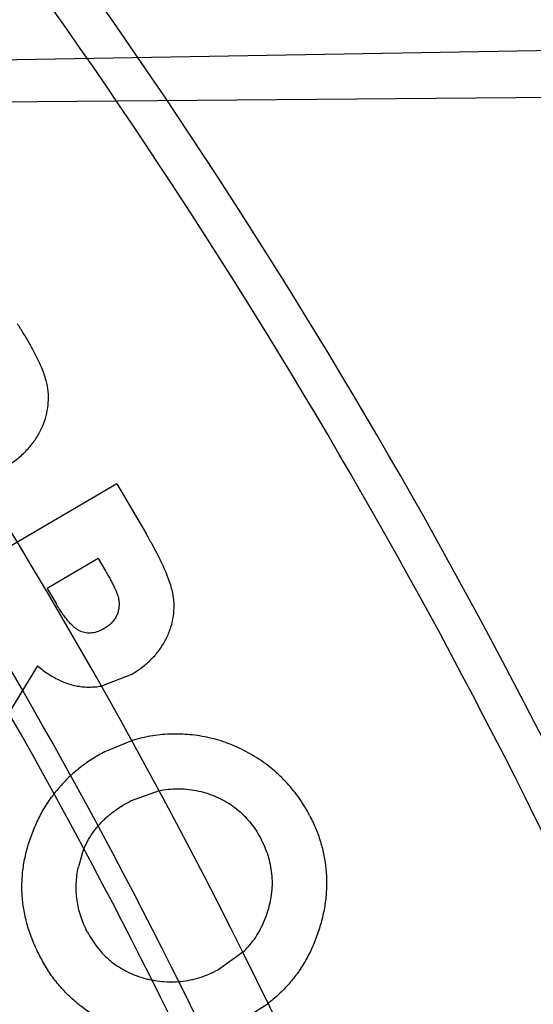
# Model space of a CAD drawing. Header units: millimetres. Extents: x 0 to 297, y 0 to 210.
# Tile 103 of 256: x 147.8208 to 147.8535, y 93.0378 to 93.1004. Entities that reach past the tile are written whole.
import ezdxf

# ---------------------------------------------------------------- set-up
doc = ezdxf.new("R2010")
doc.units = ezdxf.units.MM
doc.header["$LTSCALE"] = 16.335
doc.layers.get('0').update_dxf_attribs({"linetype": 'CONTINUOUS'})
doc.layers.add('01_GLOBAL', color=7, linetype='CONTINUOUS')
doc.layers.add('INTFCLR_144815', color=7, linetype='CONTINUOUS')

msp = doc.modelspace()

# ---------------------------------------------------------------- linework, layer by layer
at = {"color": 7, "linetype": 'Continuous'}
msp.add_circle((148.2308034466, 92.1164639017), 1.9, dxfattribs=at)
at = {"color": 9, "linetype": 'Continuous'}
msp.add_arc((148.2308034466, 92.1164639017), 1.8756493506, 92.9674534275, 177.0325465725, dxfattribs=at)
at = {"layer": '01_GLOBAL', "color": 7, "linetype": 'Continuous'}
msp.add_circle((148.2308034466, 92.1164639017), 1.925, dxfattribs=at)
at = {"layer": 'INTFCLR_144815', "color": 9, "linetype": 'Continuous'}
msp.add_line((147.7541871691, 93.0966868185), (147.8949290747, 93.09914405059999), dxfattribs=at)
at = {"layer": 'INTFCLR_144815', "color": 6, "linetype": 'Continuous'}
for p, q in [((147.8633196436, 93.0954978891), (147.7904664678, 93.0949025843)), ((147.8269596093, 93.0708604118), (147.8110989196, 93.0615517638)), ((147.8269596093, 93.0708604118), (147.8288406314, 93.06765488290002)), ((147.8257760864, 93.06610777), (147.8225297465, 93.0642007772)), ((147.8257760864, 93.06610777), (147.82626582, 93.06527670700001)), ((147.8225297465, 93.0642007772), (147.823089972, 93.0632509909)), ((147.8219175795, 93.0592737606), (147.817064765, 93.0513823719)), ((147.827887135, 93.0587320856), (147.8259792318, 93.0579969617)), ((147.8262272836, 93.05382873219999), (147.8279200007, 93.0545262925)), ((147.8296590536, 93.05133955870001), (147.8278003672, 93.0506640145)), ((147.8247533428, 93.0473437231), (147.8245132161, 93.04648643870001)), ((147.8349956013, 93.041060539), (147.8333952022, 93.0399232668)), ((147.8349868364, 93.0367956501), (147.836596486, 93.037814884))]:
    msp.add_line(p, q, dxfattribs=at)
msp.add_circle((147.5056636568, 92.8766036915), 0.3190566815, dxfattribs=at)
for radius, start, end in [(0.4398395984, 313.9937911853, 154.5150993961), (0.391278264, 24.36608327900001, 38.4121773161), (0.3391361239, 316.9838592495, 43.0161407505)]:
    msp.add_arc((147.5056636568, 92.8766036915), radius, start, end, dxfattribs=at)
at = {"layer": 'INTFCLR_144815', "color": 9, "linetype": 'Continuous'}
for centre, radius, start, end in [((147.5056654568, 92.8766045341), 0.3681088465, 16.8926739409, 54.09645665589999), ((147.5056636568, 92.8766036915), 0.4212676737, 323.9261481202, 36.0738518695), ((147.5056636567, 92.87660369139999), 0.3885893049, 24.5006713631, 38.2755229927), ((147.5056636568, 92.87660369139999), 0.3298406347, 314.0862202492, 45.9137797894), ((147.5056636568, 92.8766036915), 0.3198467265, 314.0319604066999, 45.9680396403), ((147.5056636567, 92.87660369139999), 0.3636235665, 24.6002115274, 38.16750630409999), ((147.5056636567, 92.87660369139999), 0.3621400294, 24.6026704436, 38.1640956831)]:
    msp.add_arc(centre, radius, start, end, dxfattribs=at)
at = {"layer": 'INTFCLR_144815', "color": 6, "linetype": 'Continuous'}
msp.add_ellipse((147.5056636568, 92.9023492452), major_axis=(0, 0.407109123), ratio=0.9979983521, start_param=-1.0764691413, end_param=-0.9955506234, dxfattribs=at)
at = {"layer": 'INTFCLR_144815', "color": 9, "linetype": 'Continuous'}
for points, knots in [([(147.7503967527, 93.0983297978), (147.7502699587, 93.0982222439), (147.7503543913, 93.0975835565), (147.7507976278, 93.0966849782), (147.7516355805, 93.0951843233), (147.7535026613, 93.09230168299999), (147.7555302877, 93.0893705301), (147.7575204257, 93.0865137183), (147.7591591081, 93.0841641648), (147.762407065, 93.0794932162), (147.7674934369, 93.0720246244), (147.7721738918, 93.0647896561), (147.775472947, 93.05947430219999), (147.7778293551, 93.05560654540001), (147.7820856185, 93.0484104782), (147.78816525, 93.03742805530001), (147.7939951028, 93.02576471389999), (147.7979689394, 93.0170858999), (147.800242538, 93.01187456), (147.8036751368, 93.00373557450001), (147.8085611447, 92.9910420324), (147.8143285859, 92.97333743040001), (147.818442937, 92.9578552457), (147.8209195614, 92.94660942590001), (147.8222257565, 92.9399834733), (147.8240667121, 92.92984796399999), (147.8262781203, 92.91436760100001), (147.8273991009, 92.9004819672), (147.8277474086, 92.8934645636)], [0, 0, 0, 0, 0.0022439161, 0.0070120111, 0.0145616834, 0.0248857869, 0.0536624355, 0.0624935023, 0.07189207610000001, 0.0923184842, 0.1392770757, 0.19383471, 0.2085944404, 0.2237059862, 0.2549574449, 0.3214227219, 0.3930725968, 0.4308712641, 0.4502345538, 0.469804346, 0.5500822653, 0.6337070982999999, 0.7209882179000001, 0.7661541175, 0.7890968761, 0.8121288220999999, 0.9051772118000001, 1, 1, 1, 1]), ([(147.8328247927, 92.8933478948), (147.8324699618, 92.90031727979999), (147.8313310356, 92.9141090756), (147.8290847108, 92.92948083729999), (147.8272117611, 92.9395435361), (147.825886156, 92.94612390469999), (147.8233668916, 92.9572926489), (147.8191859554, 92.97266851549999), (147.8133201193, 92.99024548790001), (147.8083590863, 93.0028452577), (147.8048702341, 93.01092203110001), (147.8025599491, 93.01609584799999), (147.7985202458, 93.0247130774), (147.7925940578, 93.0362910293), (147.7864157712, 93.0471872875), (147.7820916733, 93.05432647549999), (147.7796958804, 93.05816319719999), (147.7763427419, 93.06343873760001), (147.7715825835, 93.07061546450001), (147.7664150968, 93.07802316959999), (147.7631130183, 93.0826539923), (147.7614464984, 93.08498341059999), (147.7594224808, 93.0878151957), (147.7573605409, 93.0907202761), (147.7554587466, 93.0935748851), (147.754605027, 93.0950620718), (147.7541506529, 93.095945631), (147.7540612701, 93.0965819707), (147.7541871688, 93.0966868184)], [0, 0, 0, 0, 0.0945441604, 0.1873460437, 0.2103231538, 0.2332131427, 0.2782846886, 0.3654193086, 0.4489587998, 0.529211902, 0.5487834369, 0.5681546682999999, 0.6059759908, 0.6777110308, 0.7443035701, 0.7756315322, 0.7907861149, 0.80558492, 0.8603198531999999, 0.9074428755, 0.9279435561, 0.9373780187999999, 0.9462430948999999, 0.9751197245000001, 0.985468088, 0.9930239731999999, 0.9977802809, 1, 1, 1, 1]), ([(147.7783543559, 93.0905273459), (147.7794180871, 93.08913319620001), (147.780862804, 93.0872443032), (147.7826975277, 93.08482181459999), (147.7843230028, 93.08266255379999), (147.7874700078, 93.0784334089), (147.7922950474, 93.0717454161), (147.7984337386, 93.0627622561), (147.8037466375, 93.0544509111), (147.8075445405, 93.0481567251), (147.8097868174, 93.04432130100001), (147.8132667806, 93.03823567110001), (147.8184450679, 93.02862941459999), (147.8250329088, 93.01506441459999), (147.8296659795, 93.0043101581), (147.8326394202, 92.9968042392), (147.8346311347, 92.9915904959), (147.8380120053, 92.9822177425), (147.8424099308, 92.9683881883), (147.8469134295, 92.9511349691), (147.84963434, 92.93776458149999), (147.8511659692, 92.9286111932), (147.8521196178, 92.9223648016), (147.8531492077, 92.91448372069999), (147.8539527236, 92.9065478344), (147.8544584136, 92.90016138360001), (147.855075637, 92.8905885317), (147.8554767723, 92.8762444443), (147.8549005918, 92.8571598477), (147.8536423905, 92.8429180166), (147.8524631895, 92.8334756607), (147.8515938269, 92.8272460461), (147.849874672, 92.8165952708), (147.8468444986, 92.80178550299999), (147.842353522, 92.78462890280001), (147.8379646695, 92.7708504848), (147.83482291, 92.7621510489), (147.8333339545, 92.7582213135), (147.8323398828, 92.75564582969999), (147.829626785, 92.7488038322), (147.8250011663, 92.73807492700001), (147.8184267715, 92.7245433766), (147.8127290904, 92.71397508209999), (147.8086779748, 92.7069682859), (147.8064022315, 92.7031575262), (147.8031576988, 92.6978351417), (147.798433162, 92.69044404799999), (147.7922890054, 92.6814532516), (147.7874604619, 92.6747609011), (147.7843122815, 92.6705304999), (147.7826881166, 92.66837311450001), (147.7808572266, 92.66595578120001), (147.7794159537, 92.6640714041), (147.7783544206, 92.66268012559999)], [0, 0, 0, 0, 0.0113523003, 0.0153945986, 0.0196724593, 0.0288485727, 0.04952051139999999, 0.0730548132, 0.0992747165, 0.1133659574, 0.1206417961, 0.1280352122, 0.1587481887, 0.1912667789, 0.2256293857, 0.2345212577, 0.2435306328, 0.2617592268, 0.2990180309, 0.3374305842, 0.3771409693, 0.3872950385, 0.3975091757, 0.4180450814, 0.4387403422, 0.4491382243, 0.4595166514, 0.5008391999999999, 0.5419727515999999, 0.5830556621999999, 0.5933356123, 0.6035730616, 0.6237732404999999, 0.6631691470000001, 0.7013781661, 0.7385292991, 0.7567366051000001, 0.761249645, 0.7657337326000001, 0.7746080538, 0.8088969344, 0.8413373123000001, 0.8719692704, 0.886598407, 0.893729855, 0.9007025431, 0.926950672, 0.9505051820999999, 0.9711896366, 0.9803691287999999, 0.9846421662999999, 0.9886711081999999, 1, 1, 1, 1]), ([(147.845118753, 92.87660372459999), (147.8451187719, 92.8829522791), (147.8449009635, 92.8909306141), (147.8443099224, 92.9005183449), (147.8438191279, 92.90700133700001), (147.8430393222, 92.9150570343), (147.8420399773, 92.92305833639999), (147.8411142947, 92.9294002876), (147.8396281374, 92.93869032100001), (147.8369885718, 92.9522594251), (147.8326181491, 92.9697764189), (147.8283487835, 92.9838230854), (147.8250657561, 92.9933457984), (147.823132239, 92.9986415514), (147.8202476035, 93.0062606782), (147.815753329, 93.01717782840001), (147.8093592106, 93.0309579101), (147.8043306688, 93.0407228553), (147.8009512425, 93.0469095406), (147.7987752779, 93.05080610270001), (147.7950908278, 93.05719920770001), (147.7899357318, 93.06564430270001), (147.783977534, 93.0747771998), (147.779494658, 93.0812879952), (147.7770317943, 93.0847653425), (147.7764141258, 93.0856321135)], [0, 0, 0, 0, 0.08514645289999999, 0.1069705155, 0.1288336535, 0.1723417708, 0.2155033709, 0.2369658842, 0.2582983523, 0.3416830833, 0.4222645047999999, 0.5003369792, 0.5384972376, 0.5573483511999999, 0.5759473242, 0.6477620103, 0.7156277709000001, 0.779635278, 0.7950300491, 0.8101748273, 0.8394913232, 0.8939896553, 0.9428494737, 0.9857252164, 1, 1, 1, 1])]:
    msp.add_open_spline(points, degree=3, knots=knots, dxfattribs=at)
at = {"layer": 'INTFCLR_144815', "color": 6, "linetype": 'Continuous'}
for points, knots in [([(147.8284438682, 92.8766036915), (147.8284438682, 92.87979092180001), (147.8283441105, 92.88616878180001), (147.8278959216, 92.8957324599), (147.8271473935, 92.90529317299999), (147.8260969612, 92.9148483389), (147.8247420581, 92.9243943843), (147.823080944, 92.9339256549), (147.8211107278, 92.9434335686), (147.8188305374, 92.95290712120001), (147.8162395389, 92.9623313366), (147.8133404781, 92.97168751), (147.8101376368, 92.9809511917), (147.8066415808, 92.99009304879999), (147.8028667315, 92.9990760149), (147.7988373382, 93.00785824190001), (147.794584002, 93.0163887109), (147.7901506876, 93.0246114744), (147.7855911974, 93.0324652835), (147.7809694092, 93.0398874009), (147.7763583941, 93.0468189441), (147.7718346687, 93.0532073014), (147.7674746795, 93.05901366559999), (147.7633454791, 93.06421341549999), (147.7595065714, 93.06880252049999), (147.7559986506, 93.07278918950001), (147.7528503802, 93.0761974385), (147.7500765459, 93.0790546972), (147.7476814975, 93.08140269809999), (147.7456644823, 93.08325365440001), (147.7440163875, 93.084698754), (147.7425791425, 93.08573158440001), (147.7416296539, 93.0865219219), (147.7410646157, 93.0865120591)], [0, 0, 0, 0, 0.0408499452, 0.0817377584, 0.1226908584, 0.1637418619, 0.2049215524, 0.2462459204, 0.2877224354, 0.329349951, 0.3711123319, 0.4129705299, 0.4548685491, 0.4967167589, 0.5383929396, 0.579731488, 0.6205367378, 0.6605415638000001, 0.6994421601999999, 0.7369113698, 0.7725873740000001, 0.8061275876, 0.8372253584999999, 0.8656390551, 0.8912193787, 0.9139002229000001, 0.9336943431, 0.9506758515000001, 0.9649483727, 0.9766362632, 0.9858655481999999, 0.9927569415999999, 1, 1, 1, 1]), ([(147.8200556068, 93.0720436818), (147.8201742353, 93.0721224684), (147.8204066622, 93.07227683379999), (147.8207313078, 93.07253263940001), (147.8210328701, 93.0727985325), (147.8213069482, 93.0730811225), (147.8215567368, 93.07337443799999), (147.8217803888, 93.0736811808), (147.82198164, 93.0739982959), (147.8222059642, 93.0744369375), (147.8224263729, 93.0749970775), (147.8225808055, 93.0756881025), (147.8226263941, 93.0763826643), (147.8225719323, 93.0769694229), (147.8224568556, 93.0774532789), (147.8223291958, 93.0778579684), (147.8221527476, 93.0782961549), (147.8219355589, 93.0787736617), (147.8216766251, 93.079287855), (147.8213689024, 93.07983786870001), (147.8210224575, 93.08042700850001), (147.8207668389, 93.0808263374), (147.8206343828, 93.081033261)], [0, 0, 0, 0, 0.0411766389, 0.08067674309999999, 0.1194443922, 0.1573896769, 0.1944443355, 0.2307912, 0.2671169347, 0.3029550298, 0.3731720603, 0.4406067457, 0.5069239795, 0.5737706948, 0.6101281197, 0.6506310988, 0.6963996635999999, 0.7466691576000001, 0.8023414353, 0.8628669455, 0.9289406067, 1, 1, 1, 1]), ([(147.827887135, 93.0587320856), (147.828008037, 93.0588060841), (147.8282454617, 93.05895140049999), (147.8285807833, 93.0591911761), (147.8288931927, 93.05944104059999), (147.8291763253, 93.05971119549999), (147.8294366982, 93.05999363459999), (147.8296744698, 93.0602884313), (147.8298831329, 93.0606000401), (147.8301278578, 93.0610242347), (147.8303675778, 93.0615752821), (147.8305539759, 93.0622550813), (147.8306243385, 93.06294542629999), (147.8305939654, 93.0635295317), (147.8305056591, 93.064016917), (147.8303899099, 93.06442223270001), (147.8302379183, 93.0648686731), (147.8300391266, 93.0653509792), (147.8298055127, 93.06587510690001), (147.8295202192, 93.06643289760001), (147.8291991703, 93.0670338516), (147.8289630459, 93.0674428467), (147.8288406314, 93.06765488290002)], [0, 0, 0, 0, 0.0411553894, 0.0808199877, 0.119636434, 0.1572374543, 0.1943481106, 0.2311445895, 0.2671059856, 0.303146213, 0.3732754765, 0.4409712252, 0.5070517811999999, 0.5739530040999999, 0.6100933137, 0.650698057, 0.6962441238, 0.7469996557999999, 0.8021394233, 0.8628553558, 0.928899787, 1, 1, 1, 1]), ([(147.82626582, 93.06527670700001), (147.8263217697, 93.0651791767), (147.8264289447, 93.06499235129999), (147.8265784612, 93.06472080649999), (147.8267078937, 93.0644694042), (147.8268189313, 93.064239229), (147.8269148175, 93.064031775), (147.8269833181, 93.0638406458), (147.8270420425, 93.06367251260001), (147.8270847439, 93.06347551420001), (147.827113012, 93.0632465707), (147.8270934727, 93.0629796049), (147.8270499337, 93.062717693), (147.8269531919, 93.0624689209), (147.8268253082, 93.062231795), (147.826650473, 93.0620226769), (147.8264498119, 93.0618260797), (147.8262890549, 93.0617257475), (147.8262064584, 93.06167419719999)], [0, 0, 0, 0, 0.08190831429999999, 0.1569004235, 0.2258007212, 0.2878522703, 0.3431022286, 0.3921334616, 0.435722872, 0.4726600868, 0.5388200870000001, 0.6028859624, 0.6670278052, 0.7314537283, 0.7963816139, 0.8623696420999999, 0.9292859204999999, 1, 1, 1, 1]), ([(147.8262064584, 93.06167419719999), (147.826066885, 93.0616000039), (147.8258043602, 93.0614604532), (147.8253888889, 93.0613546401), (147.8249931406, 93.0613552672), (147.8246805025, 93.0614476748), (147.8244470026, 93.0615818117), (147.8242649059, 93.0617171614), (147.8240781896, 93.06188570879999), (147.8238893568, 93.0620924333), (147.8236950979, 93.06233256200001), (147.8234929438, 93.06260503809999), (147.8232890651, 93.06291367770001), (147.8231582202, 93.0631353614), (147.823089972, 93.0632509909)], [0, 0, 0, 0, 0.1174926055, 0.2209928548, 0.3159311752, 0.4092449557, 0.4600047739, 0.5160461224, 0.5780463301, 0.6471790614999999, 0.7244800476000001, 0.8081711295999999, 0.8999427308, 1, 1, 1, 1]), ([(147.8219175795, 93.0592737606), (147.8220350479, 93.05917813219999), (147.8222656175, 93.05899043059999), (147.8226268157, 93.05874171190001), (147.8229894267, 93.0585271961), (147.8233533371, 93.05834271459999), (147.8237182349, 93.0581894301), (147.8240892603, 93.0580754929), (147.8244593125, 93.0579875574), (147.8248336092, 93.05793995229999), (147.8252084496, 93.0579260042), (147.8255856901, 93.05794032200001), (147.825842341, 93.05797221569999), (147.8259733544, 93.0579958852), (147.8259792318, 93.0579969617)], [0, 0, 0, 0, 0.1031484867, 0.2024622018, 0.298395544, 0.3899454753, 0.4802151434, 0.567608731, 0.6540510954, 0.7390028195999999, 0.8241548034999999, 0.9093067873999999, 0.9959295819, 1, 1, 1, 1]), ([(147.8392460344, 93.0497476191), (147.839144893, 93.0499359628), (147.8389439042, 93.0503102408), (147.8385958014, 93.05083999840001), (147.838220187, 93.0513439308), (147.8378121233, 93.0518185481), (147.8373722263, 93.05226473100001), (147.8369048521, 93.05268476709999), (147.8364059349, 93.0530760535), (147.835876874, 93.053433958), (147.8353267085, 93.0537573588), (147.8347651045, 93.05405034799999), (147.8341893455, 93.05429831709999), (147.8336019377, 93.0545067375), (147.8330021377, 93.0546750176), (147.8323904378, 93.05479902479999), (147.8317675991, 93.05489022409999), (147.8311353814, 93.0549372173), (147.8305008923, 93.05494510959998), (147.8298701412, 93.0549111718), (147.8292450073, 93.05483827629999), (147.8286273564, 93.05471753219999), (147.8281867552, 93.0546061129), (147.8279530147, 93.0545363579), (147.827919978, 93.05452628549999)], [0, 0, 0, 0, 0.0480730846, 0.09553119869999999, 0.142438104, 0.1893928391, 0.2362155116, 0.2833027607, 0.3306653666, 0.3787392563, 0.4268831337, 0.4741672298, 0.5211466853, 0.567783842, 0.6142930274, 0.6611627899, 0.708101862, 0.7558137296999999, 0.8036697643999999, 0.8507545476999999, 0.8978245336, 0.9451315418, 0.992231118, 1, 1, 1, 1]), ([(147.8262272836, 93.05382873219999), (147.8259431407, 93.0536735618), (147.8253823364, 93.0533673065), (147.8246081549, 93.0528148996), (147.8239015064, 93.0522074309), (147.8233019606, 93.0515763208), (147.8229558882, 93.0511371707), (147.8228071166, 93.05093215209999)], [0, 0, 0, 0, 0.2146150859, 0.4235794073, 0.62949851, 0.83203111, 1, 1, 1, 1]), ([(147.8220608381, 93.04080998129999), (147.8219129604, 93.04111543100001), (147.8216225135, 93.0417153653), (147.8212900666, 93.04264444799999), (147.8210642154, 93.0435762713), (147.820929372, 93.04450946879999), (147.8209069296, 93.0454462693), (147.8209746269, 93.04638568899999), (147.8211543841, 93.04732570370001), (147.8214228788, 93.04825721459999), (147.8217778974, 93.04915846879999), (147.822199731, 93.05001455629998), (147.8225638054, 93.050591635), (147.8227756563, 93.05088879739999), (147.8228071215, 93.0509321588)], [0, 0, 0, 0, 0.0950410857, 0.1866703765, 0.2758417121, 0.3633163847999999, 0.4503265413, 0.5378972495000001, 0.6267258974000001, 0.7179717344, 0.8091537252, 0.8977956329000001, 0.9849953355, 1, 1, 1, 1]), ([(147.8296590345, 93.0513395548), (147.8298454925, 93.05137784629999), (147.8302324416, 93.0514382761), (147.8308237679, 93.05147623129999), (147.8314269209, 93.0514497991), (147.8320287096, 93.0513600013), (147.8326203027, 93.0512071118), (147.8331955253, 93.0510055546), (147.8337363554, 93.05074862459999), (147.8342434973, 93.050447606), (147.8347066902, 93.0500917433), (147.8351390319, 93.0496946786), (147.8355220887, 93.0492398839), (147.8358817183, 93.0487470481), (147.8360779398, 93.04838481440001), (147.8361777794, 93.0482005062)], [0, 0, 0, 0, 0.0733823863, 0.1507812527, 0.2281051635, 0.3057284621, 0.3849537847, 0.4633829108, 0.5403885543, 0.6154638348, 0.6903328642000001, 0.765238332, 0.8413230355, 0.9192635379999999, 1, 1, 1, 1]), ([(147.8247533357, 93.0473437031), (147.8248064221, 93.0474933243), (147.8249497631, 93.04784610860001), (147.8252336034, 93.0483766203), (147.8256090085, 93.0489277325), (147.8260585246, 93.0494305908), (147.8265756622, 93.0498883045), (147.8271567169, 93.05030777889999), (147.8275825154, 93.0505434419), (147.8278003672, 93.0506640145)], [0, 0, 0, 0, 0.103109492, 0.2469172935, 0.3902527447, 0.5354127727, 0.6839766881, 0.8383126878, 1, 1, 1, 1]), ([(147.8392460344, 93.0497476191), (147.8393870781, 93.0494596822), (147.8396658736, 93.04889052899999), (147.8399709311, 93.04799936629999), (147.8401846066, 93.04710090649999), (147.8403045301, 93.0461920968), (147.8403297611, 93.04527344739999), (147.8402627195, 93.0443436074), (147.8400973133, 93.0434042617), (147.8398373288, 93.04246801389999), (147.8395019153, 93.0415528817), (147.8390801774, 93.0406887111), (147.8385863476, 93.0398831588), (147.8380144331, 93.0391406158), (147.8373693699, 93.03845796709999), (147.836877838, 93.03803489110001), (147.8366127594, 93.03782753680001), (147.8365964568, 93.03781486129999)], [0, 0, 0, 0, 0.0725061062, 0.1433198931, 0.2126353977, 0.2812368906, 0.3503985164, 0.4202740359, 0.4918744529, 0.565887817, 0.6399239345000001, 0.7121523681, 0.7831512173, 0.8534096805, 0.9238952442, 0.9953302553, 1, 1, 1, 1]), ([(147.8349955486, 93.0410604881), (147.8351190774, 93.04117969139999), (147.8353759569, 93.0414476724), (147.8357257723, 93.0419006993), (147.8360517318, 93.042409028), (147.836321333, 93.0429596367), (147.8365469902, 93.04353736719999), (147.8367165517, 93.0441324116), (147.8368247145, 93.0447302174), (147.8368751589, 93.04532303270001), (147.8368588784, 93.04591114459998), (147.8367854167, 93.0464946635), (147.8366458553, 93.0470724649), (147.836446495, 93.0476460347), (147.836268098, 93.04801414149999), (147.8361777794, 93.0482005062)], [0, 0, 0, 0, 0.066361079, 0.1433946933, 0.2210319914, 0.2995486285, 0.3801251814, 0.4606875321, 0.5384764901, 0.6147937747, 0.6904030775, 0.7656422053, 0.8418754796, 0.9199448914, 1, 1, 1, 1]), ([(147.8250771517, 93.04237564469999), (147.8249976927, 93.0425389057), (147.8248407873, 93.04286129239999), (147.8246558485, 93.0433620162), (147.8245123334, 93.0438676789), (147.8244212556, 93.04438109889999), (147.8243707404, 93.0448998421), (147.8243732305, 93.04542498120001), (147.8244154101, 93.0459565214), (147.8244804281, 93.04630879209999), (147.8245132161, 93.04648643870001)], [0, 0, 0, 0, 0.1285719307, 0.2538872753, 0.3776119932, 0.5004930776, 0.6228137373, 0.7463552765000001, 0.8720895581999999, 1, 1, 1, 1]), ([(147.8250771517, 93.04237564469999), (147.8251763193, 93.0421966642), (147.8253713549, 93.0418446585), (147.8257206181, 93.04135910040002), (147.8261078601, 93.04091998), (147.8265320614, 93.04052328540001), (147.8269988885, 93.0401763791), (147.827507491, 93.03987911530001), (147.8280539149, 93.03962611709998), (147.828524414, 93.0394630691), (147.8288104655, 93.0393823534), (147.828898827, 93.0393593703)], [0, 0, 0, 0, 0.1221280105, 0.2401923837, 0.3563724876, 0.4713536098, 0.5864343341, 0.7029801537, 0.8226145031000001, 0.945490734, 1, 1, 1, 1]), ([(147.8307354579, 93.0356593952), (147.830636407, 93.0356567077), (147.8302286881, 93.03565271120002), (147.8295067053, 93.0357021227), (147.828571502, 93.0358554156), (147.8276410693, 93.0360984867), (147.8267377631, 93.0364257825), (147.825883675, 93.03683122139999), (147.8250892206, 93.0373104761), (147.8243586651, 93.03786741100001), (147.8236876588, 93.0384939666), (147.8230749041, 93.0391916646), (147.822526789, 93.03996631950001), (147.8222176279, 93.0405260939), (147.8220608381, 93.04080998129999)], [0, 0, 0, 0, 0.0279432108, 0.1149832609, 0.2037022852, 0.2949121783, 0.3858421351, 0.4743139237, 0.5611811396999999, 0.647067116, 0.7329580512, 0.8197236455, 0.9085735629, 1, 1, 1, 1]), ([(147.8333952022, 93.0399232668), (147.8332002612, 93.03982784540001), (147.8328175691, 93.03964052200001), (147.8322234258, 93.03943054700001), (147.831630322, 93.03927606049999), (147.8310338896, 93.0391815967), (147.830434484, 93.0391529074), (147.8298331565, 93.0391831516), (147.8293203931, 93.0392582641), (147.8290105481, 93.0393303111), (147.8288988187, 93.0393593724)], [0, 0, 0, 0, 0.1403119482, 0.2754487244, 0.4068194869, 0.5363823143, 0.6653509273, 0.7943195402, 0.9253439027, 1, 1, 1, 1])]:
    msp.add_open_spline(points, degree=3, knots=knots, dxfattribs=at)

doc.saveas('drawing.dxf')
